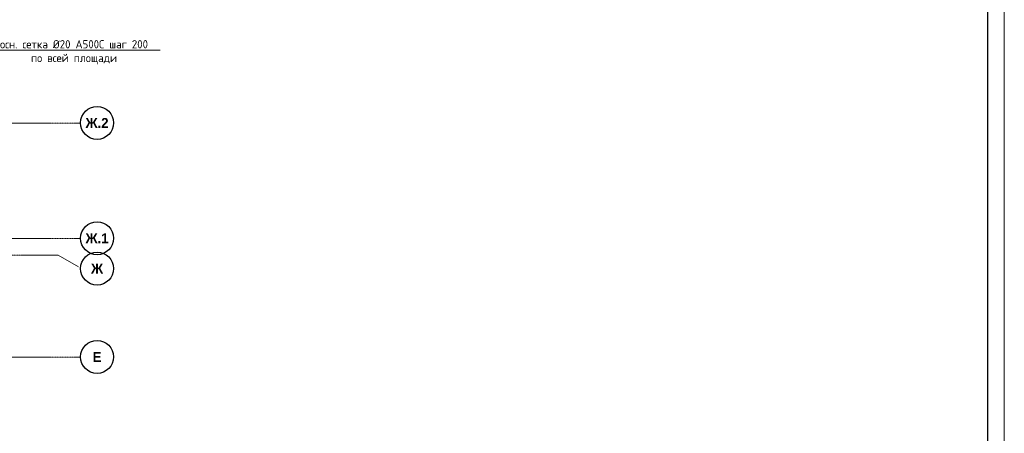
# Model space of a CAD drawing. Header units: millimetres. Extents: x -56135 to 1694203, y -446411 to -23139.
# Tile 112 of 256: x 621842 to 651695, y -115707 to -103155. Entities that reach past the tile are written whole.
import ezdxf
from ezdxf import colors
from ezdxf.entities.mleader import LeaderData, LeaderLine
from ezdxf.math import Vec2, Vec3

# ---------------------------------------------------------------- set-up
doc = ezdxf.new("R2010")
doc.units = ezdxf.units.MM
doc.linetypes.add('______5', pattern=[1100, 800, -100, 100, -100])
doc.linetypes.add('осевая', pattern=[50.8, 31.75, -6.35, 6.35, -6.35])
for name, color, linetype, lineweight in [('Оси', 40, '______5', 18), ('подоснова', 151, 'Continuous', 5), ('РАЗМЕРЫ', 1, 'Continuous', 9), ('ТОНКИЕ', 7, 'Continuous', 9)]:
    doc.layers.add(name, color=color, linetype=linetype, lineweight=lineweight)
doc.layers.add('ТОЛСТЫЕ_ОСНОВНЫЕ', color=6, linetype='Continuous')
doc.styles.add('Century Gothic', font='GOTHIC.TTF')
doc.styles.add('GOST-2.304_Type-B', font='GOST_Common.ttf')

# ---------------------------------------------------------------- blocks, each defined once
blk = doc.blocks.new('*U43')
at = {"layer": 'ТОЛСТЫЕ_ОСНОВНЫЕ', "color": 6}
blk.add_lwpolyline([(20, 5), (886, 5), (886, 415), (20, 415)], close=True, dxfattribs=at)
at = {"layer": 'ТОНКИЕ'}
blk.add_lwpolyline([(0, 0), (891, 0), (891, 420), (0, 420)], close=True, dxfattribs=at)
blk = doc.blocks.new('NSY101')
at = {"color": 0, "linetype": 'ByBlock', "lineweight": -2}
blk.add_circle((0, 0), 50, dxfattribs=at)
blk = doc.blocks.new('оси 2.2-2.3')
at = {"layer": 'Оси', "color": 16, "linetype": 'осевая', "lineweight": 0, "transparency": 33554687}
for p, q in [((468076.3, -106495.4), (524372.9, -106495.4)), ((468076.3, -109995.4), (524372.9, -109995.4)), ((468653.8, -110495.4), (523696.4, -110495.4)), ((468076.3, -113595.4), (524372.9, -113595.4))]:
    blk.add_line(p, q, dxfattribs=at)
at = {"layer": 'Оси', "color": 16, "linetype": '______5', "lineweight": 0, "transparency": 33554687}
blk.add_line((524311.9, -110850.8), (523696.4, -110495.4), dxfattribs=at)
at = {"layer": 'Оси', "color": 16, "linetype": 'Continuous', "lineweight": 25, "transparency": 33554687, "xscale": 9.999999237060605, "yscale": 9.999999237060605, "zscale": 9.999999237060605}
for p in [(524872.8, -106485.2), (524872.8, -109985.2), (524872.8, -110905.2), (524872.8, -113585.2)]:
    blk.add_blockref('NSY101', p, dxfattribs=at)
at = {"layer": 'Оси', "color": 16, "linetype": 'Continuous', "lineweight": 25, "transparency": 33554687, "char_height": 300, "attachment_point": 5, "style": 'Century Gothic'}
for s, insert, width in [('\\A1;{\\fCentury Gothic|i0|b1;\\H300.000000;\\W1.000000;\\C16;Ж.2}\\P', (524872.8, -106485.2), 890), ('\\A1;{\\fCentury Gothic|i0|b1;\\H300.000000;\\W1.000000;\\C16;Ж.1}\\P', (524872.8, -109985.2), 890), ('\\A1;{\\fCentury Gothic|i0|b1;\\H300.000000;\\W1.000000;\\C16;Ж}\\P', (524872.8, -110905.2), 540), ('\\A1;{\\fCentury Gothic|i0|b1;\\H300.000000;\\W1.000000;\\C16;Е}\\P', (524872.8, -113585.2), 365)]:
    blk.add_mtext(s, dxfattribs=dict(at, insert=insert, width=width))
blk = doc.blocks.new('_None')

msp = doc.modelspace()

# ---------------------------------------------------------------- block references
at = {"xscale": 100, "yscale": 100, "zscale": 100}
msp.add_blockref('*U43', (562594.8, -140263.7), dxfattribs=at)
at = {"layer": 'РАЗМЕРЫ', "color": 1}
msp.add_blockref('оси 2.2-2.3', (99314.8, 196.2), dxfattribs=at)

# ---------------------------------------------------------------- leaders
at = {"layer": 'подоснова', "color": 2, "ltscale": 0.3}
ml = msp.add_multileader_mtext('Standard', dxfattribs=at)
ml.set_content('осн. сетка %%C20 А500С шаг 200\\Pпо всей площади', color=2, style='GOST-2.304_Type-B')
ml.set_leader_properties(color=256, linetype='ByLayer', lineweight=15)
ml.set_arrow_properties(name='NONE')
ml.build(insert=Vec2(0, 0))
ml.multileader.update_dxf_attribs({"text_left_attachment_type": 6, "text_right_attachment_type": 6, "dogleg_length": 0.1, "arrow_head_size": 18})
ctx = ml.context
ctx.base_point, ctx.char_height, ctx.arrow_head_size, ctx.landing_gap_size, ctx.plane_origin = Vec3(621217.9, -104075.6), 250, 18, 20, Vec3(616664, -101900.1)
ctx.left_attachment, ctx.right_attachment, ctx.text_align_type = 6, 6, 1
notes = []
notes.append((ctx, [(0, (1, 1, 0), (621217.8, -104075.6), (1, 0), 0.1, [(0, [(618787, -106532.2)], 0, [])])]))
ctx.mtext.insert, ctx.mtext.alignment, ctx.mtext.flow_direction = Vec3(623489.4, -103775.6), 2, 5
for ctx, leaders in notes:
    for number, flags, end, landing, length, lines in leaders:
        leader = LeaderData()
        leader.index, (leader.has_last_leader_line, leader.has_dogleg_vector, leader.attachment_direction) = number, flags
        leader.last_leader_point, leader.dogleg_vector, leader.dogleg_length = Vec3(end), Vec3(landing), length
        for number, points, colour, breaks in lines:
            line = LeaderLine()
            line.index, line.vertices, line.color, line.breaks = number, Vec3.list(points), colors.encode_raw_color(colour), breaks
            leader.lines.append(line)
        ctx.leaders.append(leader)

doc.saveas('drawing.dxf')
